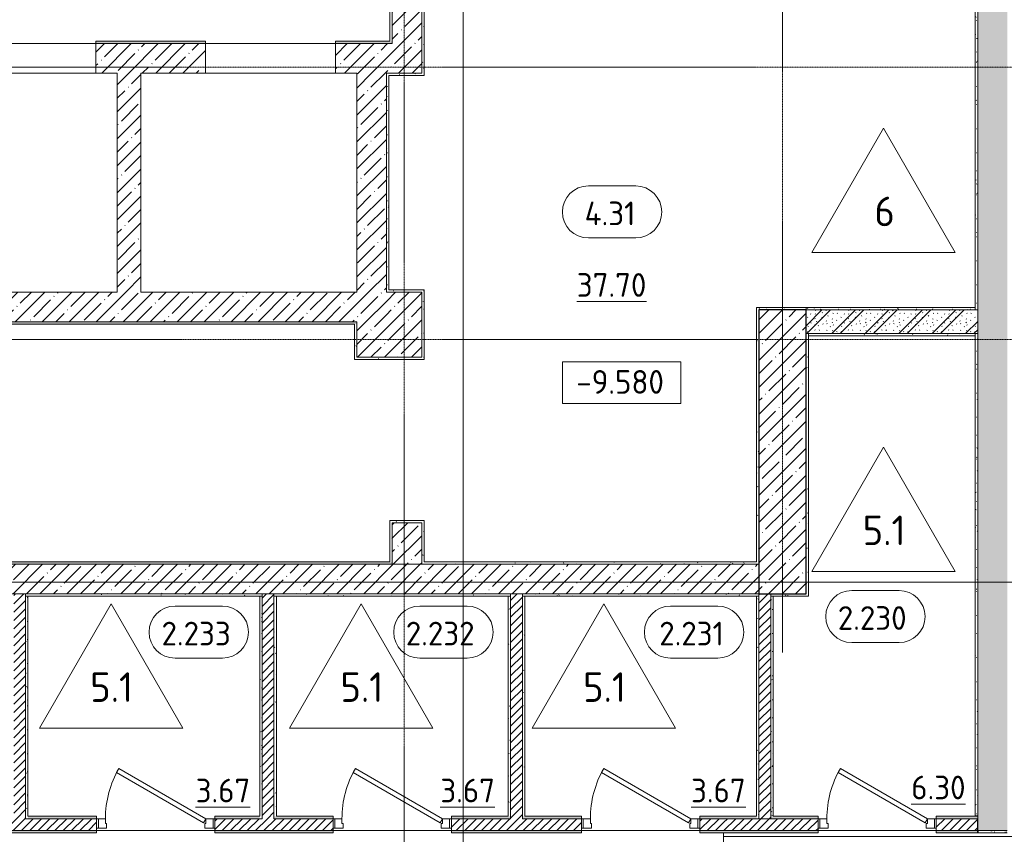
# Model space of a CAD drawing. Header units: millimetres. Extents: x 86102 to 162330, y -10965 to 131946.
# Tile 31 of 53: x 125820 to 134145, y 78568 to 85453. Entities that reach past the tile are written whole.
import ezdxf

# ---------------------------------------------------------------- set-up
doc = ezdxf.new("R2010")
doc.units = ezdxf.units.MM
doc.linetypes.add('4_ Штрихпунктир_ 10 х 2 мм', pattern=[14, 10, -2, 0, -2])
for name, color, linetype, lineweight in [('A-AREA-IDEN', 7, 'Continuous', 5), ('A-DOOR', 7, 'Continuous', 13), ('A-DOOR-FRAM', 7, 'Continuous', 13), ('A-DOOR-OPNG', 7, 'Continuous', 13), ('A-FLOR', 7, 'Continuous', 13), ('A-FLOR-IDEN', 7, 'Continuous', 5), ('A-GENM', 7, 'Continuous', 13), ('A-WALL', 7, 'Continuous', 13), ('A-WALL-PATT', 7, 'Continuous', 13), ('G-ANNO-DIMS', 7, 'Continuous', 5), ('I-WALL', 7, 'Continuous', 13), ('S-COLS', 7, 'Continuous', 25), ('S-GRID', 7, 'Continuous', 5)]:
    doc.layers.add(name, color=color, linetype=linetype, lineweight=lineweight)
doc.styles.add('GOST Common_2', font='GOST_Common.ttf', dxfattribs={"height": 200})
doc.styles.add('GOST Common_3', font='GOST_Common.ttf', dxfattribs={"height": 250})
pattern_1 = [(0, (0, 0), (203.2, 50.8), [3.353, -149.047, 3.353, -149.047, -812.8]), (0, (0, 0), (203.2, 50.8), [-304.8, 3.353, -301.447, 3.353, -149.047, -355.6]), (0, (0, 0), (203.2, 50.8), [-762, 3.353, -98.247, 3.353, -250.647]), (120, (76.2, 25.4), (-145.59409, 150.576362), [3.353, -149.047, 3.353, -149.047, -812.8]), (120, (76.2, 25.4), (-145.59409, 150.576362), [-304.8, 3.353, -301.447, 3.353, -149.047, -355.6]), (120, (76.2, 25.4), (-145.59409, 150.576362), [-762, 3.353, -98.247, 3.353, -250.647]), (240, (101.6, 127), (-57.60591, -201.376362), [3.353, -149.047, 3.353, -149.047, -812.8]), (240, (101.6, 127), (-57.60591, -201.376362), [-304.8, 3.353, -301.447, 3.353, -149.047, -355.6]), (240, (101.6, 127), (-57.60591, -201.376362), [-762, 3.353, -98.247, 3.353, -250.647])]
pattern_2 = [(45, (0, 0), (-35.355339, 35.355339), [])]
pattern_3 = [(45, (0, 0), (-114.04925, 114.04925), []), (45, (114.05, 0), (-114.04925, 114.04925), [201.612, -40.322, 3.353, -36.97])]

# ---------------------------------------------------------------- blocks, each defined once
blk = doc.blocks.new('Наметкина 10_РД_АР_П_Отделка_R21_rvt-1--02_Подвал_МП_часть В')
at = {"layer": 'A-WALL-PATT', "lineweight": 5}
h = blk.add_hatch(dxfattribs=at)
h.set_pattern_fill('FP_5', color=256, style=0, pattern_type=2)
h.set_pattern_definition(pattern_1)
h.paths.add_polyline_path([(128970, 85270), (128970, 87930), (128950, 87930), (128950, 85270)])
h = blk.add_hatch(dxfattribs=at)
h.set_pattern_fill('FP_5', color=256, style=0, pattern_type=2)
h.set_pattern_definition(pattern_1)
h.paths.add_polyline_path([(133920, 83000), (133920, 87000), (133900, 87000), (133900, 83000)])
h = blk.add_hatch(dxfattribs=at)
h.set_pattern_fill('FP_5', color=256, style=0, pattern_type=2)
h.set_pattern_definition(pattern_1)
h.paths.add_polyline_path([(129240, 84980), (129240, 85650), (129220, 85650), (129220, 84980)])
h = blk.add_hatch(dxfattribs=at)
h.set_pattern_fill('FP_5', color=256, style=0, pattern_type=2)
h.set_pattern_definition(pattern_1)
h.paths.add_polyline_path([(128970, 85250), (128970, 85270), (128490, 85270), (128490, 85250)])
h.paths.add_polyline_path([(127390, 85250), (127390, 85270), (126465, 85270), (126465, 85250)])
h.paths.add_polyline_path([(124440, 85250), (125365, 85250), (125365, 85270), (124440, 85270)])
h.paths.add_polyline_path([(123340, 85250), (123340, 85270), (122415, 85270), (122415, 85250)])
h.paths.add_polyline_path([(120520, 85250), (121315, 85250), (121315, 85270), (120520, 85270)])
h = blk.add_hatch(dxfattribs=at)
h.set_pattern_fill('FP_5', color=256, style=0, pattern_type=2)
h.set_pattern_definition(pattern_1)
h.paths.add_polyline_path([(129220, 84980), (129220, 85000), (128920, 85000), (128920, 84980), (128940, 84980)])
h = blk.add_hatch(dxfattribs=at)
h.set_pattern_fill('FP_5', color=256, style=0, pattern_type=2)
h.set_pattern_definition(pattern_1)
h.paths.add_polyline_path([(128940, 83150), (128940, 84980), (128920, 84980), (128920, 83150)])
h = blk.add_hatch(dxfattribs=at)
h.set_pattern_fill('FP_5', color=256, style=0, pattern_type=2)
h.set_pattern_definition(pattern_1)
h.paths.add_polyline_path([(129220, 83150), (129240, 83150), (129240, 83170), (128940, 83170), (128940, 83150)])
h = blk.add_hatch(dxfattribs=at)
h.set_pattern_fill('FP_5', color=256, style=0, pattern_type=2)
h.set_pattern_definition(pattern_1)
h.paths.add_polyline_path([(129220, 80850), (129240, 80850), (129240, 81200), (129220, 81200), (129220, 80999.6)])
h.paths.add_polyline_path([(129240, 82580), (129240, 83150), (129220, 83150), (129220, 82580)])
h = blk.add_hatch(dxfattribs=at)
h.set_pattern_fill('FP_5', color=256, style=0, pattern_type=2)
h.set_pattern_definition(pattern_1)
h.paths.add_polyline_path([(132470, 83000), (132470, 83020), (132050, 83020), (132050, 83000), (132070, 83000)])
h = blk.add_hatch(dxfattribs=at)
h.set_pattern_fill('FP_5', color=256, style=0, pattern_type=2)
h.set_pattern_definition(pattern_1)
h.paths.add_polyline_path([(133900, 83000), (133900, 83020), (132470, 83020), (132470, 83000), (133659.2, 83000)])
h = blk.add_hatch(dxfattribs=at)
h.set_pattern_fill('FP_5', color=256, style=0, pattern_type=2)
h.set_pattern_definition(pattern_1)
h.paths.add_polyline_path([(132070, 80870), (132070, 83000), (132050, 83000), (132050, 80870)])
h = blk.add_hatch(dxfattribs=at)
h.set_pattern_fill('FP_5', color=256, style=0, pattern_type=2)
h.set_pattern_definition(pattern_1)
h.paths.add_polyline_path([(128650, 82880), (128670, 82880), (128670, 82900), (120865, 82900), (120865, 82880), (127480.9, 82880)])
h = blk.add_hatch(dxfattribs=at)
h.set_pattern_fill('FP_5', color=256, style=0, pattern_type=2)
h.set_pattern_definition(pattern_1)
h.paths.add_polyline_path([(128670, 82580), (128670, 82880), (128650, 82880), (128650, 82580)])
h = blk.add_hatch(dxfattribs=at)
h.set_pattern_fill('FP_5', color=256, style=0, pattern_type=2)
h.set_pattern_definition(pattern_1)
h.paths.add_polyline_path([(132490, 80600), (132490, 82800), (132470, 82800), (132470, 80600)])
h = blk.add_hatch(dxfattribs=at)
h.set_pattern_fill('FP_5', color=256, style=0, pattern_type=2)
h.set_pattern_definition(pattern_1)
h.paths.add_polyline_path([(133900, 82780), (133900, 82800), (132490, 82800), (132490, 82780), (133659.2, 82780)])
h = blk.add_hatch(dxfattribs=at)
h.set_pattern_fill('FP_5', color=256, style=0, pattern_type=2)
h.set_pattern_definition(pattern_1)
h.paths.add_polyline_path([(133920, 78720), (133920, 82800), (133900, 82800), (133900, 78720)])
h = blk.add_hatch(dxfattribs=at)
h.set_pattern_fill('FP_5', color=256, style=0, pattern_type=2)
h.set_pattern_definition(pattern_1)
h.paths.add_polyline_path([(129220, 82580), (129220, 82600), (128670, 82600), (128670, 82580)])
h = blk.add_hatch(dxfattribs=at)
h.set_pattern_fill('FP_5', color=256, style=0, pattern_type=2)
h.set_pattern_definition(pattern_1)
h.paths.add_polyline_path([(129220, 81200), (129240, 81200), (129240, 81220), (128950, 81220), (128950, 81200), (128970, 81200)])
h = blk.add_hatch(dxfattribs=at)
h.set_pattern_fill('FP_5', color=256, style=0, pattern_type=2)
h.set_pattern_definition(pattern_1)
h.paths.add_polyline_path([(128970, 80870), (128970, 81200), (128950, 81200), (128950, 80870)])
h = blk.add_hatch(dxfattribs=at)
h.set_pattern_fill('FP_5', color=256, style=0, pattern_type=2)
h.set_pattern_definition(pattern_1)
h.paths.add_polyline_path([(128970, 80850), (128970, 80870), (122465, 80870), (122465, 80850), (127480.9, 80850)])
h = blk.add_hatch(dxfattribs=at)
h.set_pattern_fill('FP_5', color=256, style=0, pattern_type=2)
h.set_pattern_definition(pattern_1)
h.paths.add_polyline_path([(132070, 80850), (132070, 80870), (129240, 80870), (129240, 80850), (131599.8, 80850)])
h = blk.add_hatch(dxfattribs=at)
h.set_pattern_fill('FP_5', color=256, style=0, pattern_type=2)
h.set_pattern_definition(pattern_1)
h.paths.add_polyline_path([(125870, 80580), (127870, 80580), (127870, 80600), (125870, 80600)])
h = blk.add_hatch(dxfattribs=at)
h.set_pattern_fill('FP_5', color=256, style=0, pattern_type=2)
h.set_pattern_definition(pattern_1)
h.paths.add_polyline_path([(127970, 80580), (129970, 80580), (129970, 80600), (127970, 80600)])
h = blk.add_hatch(dxfattribs=at)
h.set_pattern_fill('FP_5', color=256, style=0, pattern_type=2)
h.set_pattern_definition(pattern_1)
h.paths.add_polyline_path([(130070, 80580), (132070, 80580), (132070, 80600), (130070, 80600)])
h = blk.add_hatch(dxfattribs=at)
h.set_pattern_fill('FP_5', color=256, style=0, pattern_type=2)
h.set_pattern_definition(pattern_1)
h.paths.add_polyline_path([(132170, 80580), (132490, 80580), (132490, 80600), (132170, 80600)])
h = blk.add_hatch(dxfattribs=at)
h.set_pattern_fill('FP_5', color=256, style=0, pattern_type=2)
h.set_pattern_definition(pattern_1)
h.paths.add_polyline_path([(125890, 78700), (125890, 80580), (125870, 80580), (125870, 78700)])
h = blk.add_hatch(dxfattribs=at)
h.set_pattern_fill('FP_5', color=256, style=0, pattern_type=2)
h.set_pattern_definition(pattern_1)
h.paths.add_polyline_path([(127870, 78700), (127870, 80580), (127850, 80580), (127850, 78700)])
h = blk.add_hatch(dxfattribs=at)
h.set_pattern_fill('FP_5', color=256, style=0, pattern_type=2)
h.set_pattern_definition(pattern_1)
h.paths.add_polyline_path([(127990, 78720), (127990, 80580), (127970, 80580), (127970, 78720)])
h = blk.add_hatch(dxfattribs=at)
h.set_pattern_fill('FP_5', color=256, style=0, pattern_type=2)
h.set_pattern_definition(pattern_1)
h.paths.add_polyline_path([(129970, 78720), (129970, 80580), (129950, 80580), (129950, 78720)])
h = blk.add_hatch(dxfattribs=at)
h.set_pattern_fill('FP_5', color=256, style=0, pattern_type=2)
h.set_pattern_definition(pattern_1)
h.paths.add_polyline_path([(130090, 78720), (130090, 80580), (130070, 80580), (130070, 78720)])
h = blk.add_hatch(dxfattribs=at)
h.set_pattern_fill('FP_5', color=256, style=0, pattern_type=2)
h.set_pattern_definition(pattern_1)
h.paths.add_polyline_path([(132070, 78700), (132070, 80580), (132050, 80580), (132050, 78700)])
h = blk.add_hatch(dxfattribs=at)
h.set_pattern_fill('FP_5', color=256, style=0, pattern_type=2)
h.set_pattern_definition(pattern_1)
h.paths.add_polyline_path([(132190, 78720), (132190, 80580), (132170, 80580), (132170, 78720)])
h = blk.add_hatch(dxfattribs=at)
h.set_pattern_fill('FP_5', color=256, style=0, pattern_type=2)
h.set_pattern_definition(pattern_1)
h.paths.add_polyline_path([(120865, 78700), (121095, 78700), (121095, 78720), (120865, 78720), (120865, 78714.3)])
h.paths.add_polyline_path([(127850, 78700), (127850, 78720), (127470, 78720), (127470, 78700), (127480.9, 78700)])
h.paths.add_polyline_path([(133920, 78700), (133920, 78720), (133570, 78720), (133570, 78700), (133900, 78700)])
h.paths.add_polyline_path([(128470, 78700), (128470, 78720), (127970, 78720), (127970, 78700)])
h.paths.add_polyline_path([(122095, 78700), (123670, 78700), (123670, 78720), (122095, 78720), (122095, 78714.3)])
h.paths.add_polyline_path([(129470, 78700), (129970, 78700), (129970, 78720), (129470, 78720), (129470, 78714.3)])
h.paths.add_polyline_path([(124470, 78700), (124470, 78720), (123790, 78720), (123790, 78700)])
h.paths.add_polyline_path([(125470, 78700), (125750, 78700), (125750, 78720), (125470, 78720), (125470, 78714.3)])
h.paths.add_polyline_path([(131570, 78700), (132050, 78700), (132050, 78720), (131570, 78720), (131570, 78714.3)])
h.paths.add_polyline_path([(130570, 78700), (130570, 78720), (130070, 78720), (130070, 78700)])
h.paths.add_polyline_path([(126470, 78700), (126470, 78720), (125890, 78720), (125890, 78700)])
h.paths.add_polyline_path([(132570, 78700), (132570, 78720), (132170, 78720), (132170, 78700)])
h = blk.add_hatch(dxfattribs=at)
h.set_pattern_fill('FP_5', color=256, style=0, pattern_type=2)
h.set_pattern_definition(pattern_1)
h.paths.add_polyline_path([(128470, 78580), (128470, 78600), (127470, 78600), (127470, 78580), (127480.9, 78580)])
h.paths.add_polyline_path([(120845, 78580), (121095, 78580), (121095, 78600), (120845, 78600)])
h.paths.add_polyline_path([(133920, 78580), (133920, 78600), (133570, 78600), (133570, 78580), (133659.2, 78580)])
h.paths.add_polyline_path([(122095, 78580), (124470, 78580), (124470, 78600), (122095, 78600)])
h.paths.add_polyline_path([(131599.8, 78580), (132570, 78580), (132570, 78600), (131570, 78600), (131570, 78580)])
h.paths.add_polyline_path([(125470, 78580), (126470, 78580), (126470, 78600), (125470, 78600)])
h.paths.add_polyline_path([(129540.4, 78580), (130570, 78580), (130570, 78600), (129470, 78600), (129470, 78580)])
h = blk.add_hatch(dxfattribs=at)
h.set_pattern_fill('FP_5', color=256, style=0, pattern_type=2)
h.set_pattern_definition(pattern_1)
h.paths.add_polyline_path([(134170, 78580), (134170, 78600), (133920, 78600), (133920, 78580)])
at = {"layer": 'A-WALL'}
for p, q in [((128950, 87930), (128950, 85270)), ((128970, 85270), (128970, 87930)), ((133900, 87000), (133900, 83000)), ((133920, 83000), (133920, 87000)), ((129220, 85650), (129220, 85000)), ((129240, 84980), (129240, 85650)), ((127390, 85270), (126465, 85270)), ((126465, 85270), (126465, 85250)), ((126465, 85250), (127390, 85250)), ((127390, 85250), (127390, 85270)), ((128950, 85270), (128490, 85270)), ((128490, 85270), (128490, 85250)), ((128490, 85250), (128970, 85250)), ((128970, 85250), (128970, 85270)), ((129220, 85000), (128920, 85000)), ((128920, 85000), (128920, 84980)), ((128920, 84980), (128920, 83150)), ((128940, 84980), (129220, 84980)), ((128940, 83170), (128940, 84980)), ((129220, 84980), (129240, 84980)), ((129240, 83170), (128940, 83170)), ((129240, 83150), (129240, 83170)), ((128920, 83150), (128940, 83150)), ((128940, 83150), (129220, 83150)), ((129220, 83150), (129220, 82600)), ((129240, 82580), (129240, 83150)), ((132470, 83020), (132050, 83020)), ((132050, 83020), (132050, 83000)), ((132470, 83000), (132470, 83020)), ((133900, 83020), (132470, 83020)), ((132470, 83020), (132470, 83000)), ((133900, 83000), (133900, 83020)), ((132050, 83000), (132050, 80870)), ((132070, 80870), (132070, 83000)), ((132070, 83000), (132470, 83000)), ((132470, 83000), (133900, 83000)), ((133900, 83000), (133920, 83000)), ((128670, 82900), (120865, 82900)), ((120865, 82880), (128650, 82880)), ((128650, 82880), (128650, 82580)), ((128670, 82880), (128670, 82900)), ((128670, 82600), (128670, 82880)), ((132470, 82800), (132470, 80600)), ((132490, 82800), (132470, 82800)), ((132490, 80600), (132490, 82800)), ((133900, 82800), (132490, 82800)), ((132490, 82800), (132490, 82780)), ((132490, 82780), (133900, 82780)), ((133920, 82800), (133900, 82800)), ((133900, 82800), (133900, 78720)), ((133900, 82780), (133900, 82800)), ((133920, 78720), (133920, 82800)), ((129220, 82600), (128670, 82600)), ((128650, 82580), (128670, 82580)), ((128670, 82580), (129220, 82580)), ((129220, 82580), (129240, 82580)), ((129240, 81220), (128950, 81220)), ((128950, 81220), (128950, 81200)), ((128950, 81200), (128950, 80870)), ((128970, 81200), (129220, 81200)), ((128970, 80870), (128970, 81200)), ((129220, 81200), (129220, 80850)), ((129240, 81200), (129240, 81220)), ((129240, 80870), (129240, 81200)), ((128950, 80870), (122465, 80870)), ((122465, 80850), (128970, 80850)), ((128970, 80850), (128970, 80870)), ((129220, 80850), (129240, 80850)), ((132050, 80870), (129240, 80870)), ((129240, 80850), (132070, 80850)), ((132070, 80850), (132070, 80870)), ((127870, 80600), (125870, 80600)), ((125870, 80600), (125870, 80580)), ((127870, 80580), (127870, 80600)), ((129970, 80600), (127970, 80600)), ((127970, 80600), (127970, 80580)), ((129970, 80580), (129970, 80600)), ((132070, 80600), (130070, 80600)), ((130070, 80600), (130070, 80580)), ((132070, 80580), (132070, 80600)), ((132470, 80600), (132170, 80600)), ((132170, 80600), (132170, 80580)), ((132490, 80580), (132490, 80600)), ((125870, 80580), (125870, 78700)), ((125890, 80580), (125870, 80580)), ((125870, 80580), (127870, 80580)), ((125890, 78720), (125890, 80580)), ((127870, 80580), (127850, 80580)), ((127850, 80580), (127850, 78720)), ((127870, 78700), (127870, 80580)), ((127970, 80580), (127970, 78720)), ((127990, 80580), (127970, 80580)), ((127970, 80580), (129970, 80580)), ((127990, 78720), (127990, 80580)), ((129970, 80580), (129950, 80580)), ((129950, 80580), (129950, 78720)), ((129970, 78720), (129970, 80580)), ((130070, 80580), (130070, 78720)), ((130090, 80580), (130070, 80580)), ((130070, 80580), (132070, 80580)), ((130090, 78720), (130090, 80580)), ((132070, 80580), (132050, 80580)), ((132050, 80580), (132050, 78720)), ((132070, 78700), (132070, 80580)), ((132170, 80580), (132170, 78720)), ((132190, 80580), (132170, 80580)), ((132170, 80580), (132490, 80580)), ((132190, 78720), (132190, 80580)), ((125870, 78700), (125890, 78700)), ((126470, 78720), (125890, 78720)), ((125890, 78700), (126470, 78700)), ((126470, 78700), (126470, 78720)), ((127850, 78720), (127470, 78720)), ((127470, 78720), (127470, 78700)), ((127470, 78700), (127850, 78700)), ((127850, 78700), (127870, 78700)), ((127970, 78720), (127970, 78700)), ((127970, 78700), (128470, 78700)), ((128470, 78720), (127990, 78720)), ((128470, 78700), (128470, 78720)), ((129950, 78720), (129470, 78720)), ((129470, 78720), (129470, 78700)), ((129470, 78700), (129970, 78700)), ((129970, 78700), (129970, 78720)), ((130070, 78720), (130070, 78700)), ((130070, 78700), (130570, 78700)), ((130570, 78720), (130090, 78720)), ((130570, 78700), (130570, 78720)), ((132050, 78720), (131570, 78720)), ((131570, 78720), (131570, 78700)), ((131570, 78700), (132050, 78700)), ((132050, 78700), (132070, 78700)), ((132170, 78720), (132170, 78700)), ((132170, 78700), (132570, 78700)), ((132570, 78720), (132190, 78720)), ((132570, 78700), (132570, 78720)), ((133900, 78720), (133570, 78720)), ((133570, 78720), (133570, 78700)), ((133570, 78700), (133900, 78700)), ((133900, 78700), (133920, 78700)), ((133920, 78700), (133920, 78720)), ((126470, 78600), (125470, 78600)), ((126470, 78580), (126470, 78600)), ((128470, 78600), (127470, 78600)), ((127470, 78600), (127470, 78580)), ((128470, 78580), (128470, 78600)), ((130570, 78600), (129470, 78600)), ((129470, 78600), (129470, 78580)), ((130570, 78580), (130570, 78600)), ((132570, 78600), (131570, 78600)), ((131570, 78600), (131570, 78580)), ((132570, 78580), (132570, 78600)), ((133920, 78600), (133570, 78600)), ((133570, 78600), (133570, 78580)), ((134170, 78600), (133920, 78600)), ((125470, 78580), (126470, 78580)), ((127470, 78580), (128470, 78580)), ((129470, 78580), (130570, 78580)), ((131570, 78580), (132570, 78580)), ((133570, 78580), (133920, 78580)), ((133920, 78580), (134170, 78580))]:
    blk.add_line(p, q, dxfattribs=at)
at = {"layer": 'A-WALL', "lineweight": 25}
for p, q in [((133920, 78720), (133900, 78720)), ((133920, 78580), (133920, 78600)), ((133920, 78600), (133920, 78580))]:
    blk.add_line(p, q, dxfattribs=at)
blk = doc.blocks.new('АР_Дверь однопольная - 1000х2100h_850__Кладовая-4711845--02_Подвал_МП_часть В')
at = {"layer": 'A-DOOR'}
for p, q in [((-311.1, 475), (-331.1, 440.4)), ((-331.1, 440.4), (405, 15.4)), ((425, 50), (-311.1, 475)), ((405, 15.4), (425, 50))]:
    blk.add_line(p, q, dxfattribs=at)
at = {"layer": 'A-DOOR', "lineweight": 5}
blk.add_arc((425, 50), 850, 150, 180, dxfattribs=at)
at = {"layer": 'A-DOOR-FRAM'}
for p, q in [((-485, 50), (-500, 50)), ((-425, 50), (-485, 50)), ((-485, 50), (-485, -30)), ((-425, 10), (-425, 50)), ((-415, 10), (-425, 10)), ((-415, -30), (-415, 10)), ((425, 10), (415, 10)), ((415, 10), (415, -30)), ((485, 50), (425, 50)), ((425, 50), (425, 10)), ((485, -30), (485, 50)), ((485, 50), (500, 50)), ((-485, -30), (-500, -30)), ((-485, -30), (-415, -30)), ((415, -30), (485, -30)), ((485, -30), (500, -30))]:
    blk.add_line(p, q, dxfattribs=at)
blk = doc.blocks.new('КР-Проем - Настраиваемый-4846183--02_Подвал_МП_часть В')
at = {"layer": 'A-DOOR-OPNG'}
for p, q in [((-550, 125), (550, 125)), ((-550, -125), (550, -125))]:
    blk.add_line(p, q, dxfattribs=at)
blk = doc.blocks.new('АР-Заполнение деф_ шва - Д_ш__Пристенный-4427260--02_Подвал_МП_часть В')
at = {"layer": 'A-GENM'}
for p, q in [((800, 25), (1800, 25)), ((3150, 25), (4150, 25)), ((0, -25), (4400, -25))]:
    blk.add_line(p, q, dxfattribs=at)
blk = doc.blocks.new('Марка помещения _Номер_ - 2 мм-68851--02_Подвал_МП_часть В')
at = {"layer": 'A-AREA-IDEN'}
for p, q in [((-2.027, 2.21), (1.973, 2.21)), ((-2.027, -2.19), (1.973, -2.19))]:
    blk.add_line(p, q, dxfattribs=at)
for centre, start, end in [((-2.027, 0.01), 90, 270), ((1.973, 0.01), 270, 90)]:
    blk.add_arc(centre, 2.2, start, end, dxfattribs=at)
blk = doc.blocks.new('Высотные отметки - Frame_2-749557--02_Подвал_МП_часть В')
at = {"layer": 'G-ANNO-DIMS'}
for p, q in [((-5, 3.5), (-5, 0)), ((5, 3.5), (-5, 3.5)), ((5, 0), (5, 3.5)), ((-5, 0), (5, 0))]:
    blk.add_line(p, q, dxfattribs=at)
blk = doc.blocks.new('Марка полов - Марка полов-4106608--02_Подвал_МП_часть В')
at = {"layer": 'A-FLOR-IDEN'}
for p, q in [((0, 7), (-6.062, -3.5)), ((6.062, -3.5), (0, 7)), ((-6.062, -3.5), (6.062, -3.5))]:
    blk.add_line(p, q, dxfattribs=at)

msp = doc.modelspace()

# ---------------------------------------------------------------- hatches: boundary and pattern name
at = {"layer": 'A-WALL-PATT', "lineweight": 5}
h = msp.add_hatch(dxfattribs=at)
h.set_pattern_fill('FP_3', color=256, style=0, pattern_type=2)
h.set_pattern_definition(pattern_3)
h.paths.add_polyline_path([(134170, 78600), (134170, 99399.850441), (133920, 99399.850441), (133920, 78600)])
h = msp.add_hatch(dxfattribs=at)
h.set_pattern_fill('FP_3', color=256, style=0, pattern_type=2)
h.set_pattern_definition(pattern_3)
h.paths.add_polyline_path([(128970, 85000), (129220, 85000), (129220, 91000), (128970, 91000), (128970, 85250)])
h = msp.add_hatch(dxfattribs=at)
h.set_pattern_fill('FP_3', color=256, style=0, pattern_type=2)
h.set_pattern_definition(pattern_3)
h.paths.add_polyline_path([(128970, 85000), (128970, 85250), (128490, 85250), (128490, 85000), (128920, 85000)])
h.paths.add_polyline_path([(120770, 85000), (121315, 85000), (121315, 85250), (120770, 85250)])
h.paths.add_polyline_path([(125365, 85000), (125365, 85250), (124440, 85250), (124440, 85000), (124820, 85000)])
h.paths.add_polyline_path([(126645, 85000), (127390, 85000), (127390, 85250), (126465, 85250), (126465, 85000)])
h.paths.add_polyline_path([(123340, 85000), (123340, 85250), (122415, 85250), (122415, 85000), (122795, 85000)])
h = msp.add_hatch(dxfattribs=at)
h.set_pattern_fill('FP_3', color=256, style=0, pattern_type=2)
h.set_pattern_definition(pattern_3)
h.paths.add_polyline_path([(126845, 83150), (126845, 85000), (126645, 85000), (126645, 83150)])
h = msp.add_hatch(dxfattribs=at)
h.set_pattern_fill('FP_3', color=256, style=0, pattern_type=2)
h.set_pattern_definition(pattern_3)
h.paths.add_polyline_path([(128920, 83150), (128920, 85000), (128670, 85000), (128670, 83150)])
h = msp.add_hatch(dxfattribs=at)
h.set_pattern_fill('FP_3', color=256, style=0, pattern_type=2)
h.set_pattern_definition(pattern_3)
h.paths.add_polyline_path([(128920, 82900), (128920, 83150), (120770, 83150), (120770, 82900), (128670, 82900)])
h = msp.add_hatch(dxfattribs=at)
h.set_pattern_fill('FP_3', color=256, style=0, pattern_type=2)
h.set_pattern_definition(pattern_3)
h.paths.add_polyline_path([(128670, 82600), (129220, 82600), (129220, 83150), (128920, 83150), (128920, 82900), (128670, 82900)])
h = msp.add_hatch(dxfattribs=at)
h.set_pattern_fill('FP_1', color=256, style=0, pattern_type=2)
h.set_pattern_definition([(135, (150.28, 188.64), (-282.8427, 3e-14), [5, -395]), (135, (174.9, 237.36), (-282.8427, 3e-14), [5, -395]), (135, (211.96, 236.53), (-282.8427, 3e-14), [5, -395]), (135, (114.96, 223.96), (-282.8427, 3e-14), [5, -395]), (135, (77.54, 223.96), (-282.8427, 3e-14), [5, -395]), (135, (57.44, 184.52), (-282.8427, 3e-14), [5, -395]), (135, (66.21, 142.9), (-282.8427, 3e-14), [5, -395]), (135, (107.33, 161), (-282.8427, 3e-14), [5, -395]), (135, (99.08, 130.94), (-282.8427, 3e-14), [5, -395]), (135, (22.6, 136.46), (-282.8427, 3e-14), [5, -395]), (135, (21.16, 168.08), (-282.8427, 3e-14), [5, -395]), (135, (46.13, 96.12), (-282.8427, 3e-14), [5, -395]), (135, (3.54, 74.6), (-282.8427, 3e-14), [5, -395]), (135, (40.3, 47.56), (-282.8427, 3e-14), [5, -395]), (135, (39.77, 18.47), (-282.8427, 3e-14), [5, -395]), (135, (76.94, 37.28), (-282.8427, 3e-14), [5, -395]), (135, (114.18, 62.4), (-282.8427, 3e-14), [5, -395]), (135, (139.87, 90.2), (-282.8427, 3e-14), [5, -395]), (135, (141.44, 15.82), (-282.8427, 3e-14), [5, -395]), (135, (188.69, 26.73), (-282.8427, 3e-14), [5, -395]), (135, (176.14, 51.36), (-282.8427, 3e-14), [5, -395]), (135, (177.03, 0), (-282.8427, 3e-14), [5, -395]), (135, (276.61, 8.22), (-282.8427, 3e-14), [5, -395]), (135, (271.19, 31.72), (-282.8427, 3e-14), [5, -395]), (135, (268.29, 119.65), (-282.8427, 3e-14), [5, -395]), (135, (237.92, 101.95), (-282.8427, 3e-14), [5, -395]), (135, (237.92, 158.27), (-282.8427, 3e-14), [5, -395]), (135, (260.4, 204.35), (-282.8427, 3e-14), [5, -395]), (135, (275.54, 235.4), (-282.8427, 3e-14), [5, -395]), (135, (117.62, 268.96), (-282.8427, 3e-14), [5, -395]), (135, (203.62, 273.83), (-282.8427, 3e-14), [5, -395]), (135, (47.24, 279.3), (-282.8427, 3e-14), [5, -395]), (135, (23.2, 266.16), (-282.8427, 3e-14), [5, -395]), (135, (42.78, 232.52), (-282.8427, 3e-14), [5, -395]), (135, (177.76, 90.57), (-282.8427, 3e-14), [5, -395]), (135, (181.12, 121.8), (-282.8427, 3e-14), [5, -395]), (135, (206.73, 172.06), (-282.8427, 3e-14), [5, -395]), (135, (143.14, 136.62), (-282.8427, 3e-14), [5, -395]), (135, (211.51, 131.86), (-282.8427, 3e-14), [5, -395]), (135, (81.47, 95.1), (-282.8427, 3e-14), [5, -395]), (135, (235.13, 60.46), (-282.8427, 3e-14), [5, -395]), (135, (242.24, 4.89), (-282.8427, 3e-14), [5, -395]), (45, (0, 106.07), (-282.8427, 0), []), (45, (106.07, 0), (-282.8427, 0), []), (45, (176.78, 0), (-282.8427, 0), []), (45, (0, 176.78), (-282.8427, 0), [])])
h.paths.add_polyline_path([(133920, 82800), (133920, 83000), (132470, 83000), (132470, 82800), (133659.189148, 82800)])
h = msp.add_hatch(dxfattribs=at)
h.set_pattern_fill('FP_3', color=256, style=0, pattern_type=2)
h.set_pattern_definition(pattern_3)
h.paths.add_polyline_path([(129220, 80850), (129220, 81200), (128970, 81200), (128970, 80850)])
h = msp.add_hatch(dxfattribs=at)
h.set_pattern_fill('FP_3', color=256, style=0, pattern_type=2)
h.set_pattern_definition(pattern_3)
h.paths.add_polyline_path([(131599.769943, 80600), (132070, 80600), (132070, 80850), (122445, 80850), (122445, 80600), (129540.350738, 80600)])
h = msp.add_hatch(dxfattribs=at)
h.set_pattern_fill('FP_2', color=256, style=0, pattern_type=2)
h.set_pattern_definition(pattern_2)
h.paths.add_polyline_path([(125870, 78700), (125870, 80600), (125770, 80600), (125770, 78700)])
h = msp.add_hatch(dxfattribs=at)
h.set_pattern_fill('FP_2', color=256, style=0, pattern_type=2)
h.set_pattern_definition(pattern_2)
h.paths.add_polyline_path([(127970, 78700), (127970, 80600), (127870, 80600), (127870, 78700)])
h = msp.add_hatch(dxfattribs=at)
h.set_pattern_fill('FP_2', color=256, style=0, pattern_type=2)
h.set_pattern_definition(pattern_2)
h.paths.add_polyline_path([(130070, 78700), (130070, 80600), (129970, 80600), (129970, 78700)])
h = msp.add_hatch(dxfattribs=at)
h.set_pattern_fill('FP_2', color=256, style=0, pattern_type=2)
h.set_pattern_definition(pattern_2)
h.paths.add_polyline_path([(132170, 78700), (132170, 80600), (132070, 80600), (132070, 78700)])
h = msp.add_hatch(dxfattribs=at)
h.set_pattern_fill('FP_2', color=256, style=0, pattern_type=2)
h.set_pattern_definition(pattern_2)
h.paths.add_polyline_path([(131570, 78600), (131770, 78600), (131770, 78700), (131570, 78700)])
h.paths.add_polyline_path([(130570, 78600), (130570, 78700), (129470, 78700), (129470, 78600), (129540.350738, 78600)])
h.paths.add_polyline_path([(128470, 78600), (128470, 78700), (127470, 78700), (127470, 78600), (127480.931533, 78600)])
h.paths.add_polyline_path([(126470, 78600), (126470, 78700), (125470, 78700), (125470, 78600)])
h.paths.add_polyline_path([(123362.093123, 78600), (124470, 78600), (124470, 78700), (122820, 78700), (122820, 78600)])
h = msp.add_hatch(dxfattribs=at)
h.set_pattern_fill('FP_2', color=256, style=0, pattern_type=2)
h.set_pattern_definition(pattern_2)
h.paths.add_polyline_path([(133659.189148, 78600), (133920, 78600), (133920, 78700), (133570, 78700), (133570, 78600)])
h.paths.add_polyline_path([(132570, 78600), (132570, 78700), (131770, 78700), (131770, 78600)])
at = {"layer": 'S-COLS', "lineweight": 5}
h = msp.add_hatch(dxfattribs=at)
h.set_pattern_fill('FP_3', color=256, style=0, pattern_type=2)
h.set_pattern_definition(pattern_3)
h.paths.add_polyline_path([(132470, 80600), (132470, 83000), (132070, 83000), (132070, 80600)])

# ---------------------------------------------------------------- linework, layer by layer
at = {"layer": 'A-FLOR'}
for p, q in [((125365, 85250), (126465, 85250)), ((127390, 85250), (128490, 85250)), ((127470, 78600), (126470, 78600)), ((129470, 78600), (128470, 78600)), ((131570, 78600), (130570, 78600)), ((132570, 78600), (133570, 78600)), ((131770, 77370), (131770, 78580))]:
    msp.add_line(p, q, dxfattribs=at)
at = {"layer": 'A-WALL'}
for p, q in [((133920, 99399.850441), (133920, 78700)), ((129220, 85000), (129220, 91000)), ((128970, 87950), (128970, 85250)), ((127390, 85250), (126465, 85250)), ((126465, 85250), (126465, 85000)), ((127390, 85000), (127390, 85250)), ((128970, 85250), (128490, 85250)), ((128490, 85250), (128490, 85000)), ((126465, 85000), (126645, 85000)), ((126645, 85000), (126645, 83150)), ((126845, 83150), (126845, 85000)), ((126845, 85000), (127390, 85000)), ((128490, 85000), (128670, 85000)), ((128670, 85000), (128670, 83150)), ((128920, 85000), (129220, 85000)), ((128920, 83150), (128920, 85000)), ((126645, 83150), (124820, 83150)), ((128670, 83150), (126845, 83150)), ((129220, 83150), (128920, 83150)), ((129220, 82600), (129220, 83150)), ((120520, 82900), (128670, 82900)), ((128670, 82900), (128670, 82600)), ((128670, 82600), (129220, 82600)), ((128970, 81200), (128970, 80850)), ((129220, 81200), (128970, 81200)), ((129220, 80850), (129220, 81200)), ((132070, 80850), (122445, 80850)), ((132070, 80600), (132070, 80850)), ((122445, 80600), (132070, 80600)), ((133920, 78600), (134170, 78600))]:
    msp.add_line(p, q, dxfattribs=at)
at = {"layer": 'A-WALL', "lineweight": 25}
msp.add_line((133920, 78600), (133920, 78700), dxfattribs=at)
at = {"layer": 'I-WALL'}
for p, q in [((133920, 83000), (132470, 83000)), ((132470, 83000), (132470, 82800)), ((132470, 82800), (133920, 82800)), ((125870, 80600), (125770, 80600)), ((125870, 78700), (125870, 80600)), ((127870, 80600), (127870, 78700)), ((127970, 80600), (127870, 80600)), ((127970, 78700), (127970, 80600)), ((129970, 80600), (129970, 78700)), ((130070, 80600), (129970, 80600)), ((130070, 78700), (130070, 80600)), ((132070, 80600), (132070, 78700)), ((132170, 80600), (132070, 80600)), ((132170, 78700), (132170, 80600)), ((126470, 78700), (125870, 78700)), ((126470, 78600), (126470, 78700)), ((127870, 78700), (127470, 78700)), ((127470, 78700), (127470, 78600)), ((128470, 78700), (127970, 78700)), ((128470, 78600), (128470, 78700)), ((129970, 78700), (129470, 78700)), ((129470, 78700), (129470, 78600)), ((130570, 78700), (130070, 78700)), ((130570, 78600), (130570, 78700)), ((132570, 78700), (131570, 78700)), ((131570, 78700), (131570, 78600)), ((132570, 78600), (132570, 78700)), ((133920, 78700), (133570, 78700)), ((133570, 78700), (133570, 78600)), ((125470, 78600), (126470, 78600)), ((127470, 78600), (128470, 78600)), ((129470, 78600), (130570, 78600)), ((131570, 78600), (132570, 78600)), ((133570, 78600), (133920, 78600))]:
    msp.add_line(p, q, dxfattribs=at)
at = {"layer": 'S-COLS'}
for p, q in [((132070, 83000), (132070, 80600)), ((132470, 83000), (132070, 83000)), ((132470, 80600), (132470, 83000)), ((132070, 80600), (132470, 80600))]:
    msp.add_line(p, q, dxfattribs=at)
at = {"layer": 'S-GRID', "linetype": '4_ Штрихпунктир_ 10 х 2 мм'}
for p, q in [((129570, 55871.201096), (129570, 129350.409613)), ((129570, 56890.207756), (129570, 128388.42805)), ((132270, 80104.964717), (132270, 128388.42805)), ((129070, 59297.815604), (129070, 127887.424733)), ((151984.481863, 85050), (87806.844828, 85050)), ((151984.481863, 82750), (87806.844828, 82750)), ((153438.734659, 80700), (87806.844828, 80700)), ((151984.481863, 80700), (87806.844828, 80700))]:
    msp.add_line(p, q, dxfattribs=at)

# ---------------------------------------------------------------- block references
at = {"lineweight": 5}
msp.add_blockref('Наметкина 10_РД_АР_П_Отделка_R21_rvt-1--02_Подвал_МП_часть В', (0, 0), dxfattribs=at)
at = {"layer": 'A-AREA-IDEN', "xscale": 99.99999999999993, "yscale": 99.99999999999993, "zscale": 99.99999999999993}
for p in [(130831.083436, 83826.745354), (133057.6916, 80407.171421), (127336.30516, 80275.65294), (129405.022461, 80275.65294), (131524.796418, 80275.65294)]:
    msp.add_blockref('Марка помещения _Номер_ - 2 мм-68851--02_Подвал_МП_часть В', p, dxfattribs=at)
at = {"layer": 'A-DOOR'}
for name, p in [('КР-Проем - Настраиваемый-4846183--02_Подвал_МП_часть В', (125915, 85125)), ('КР-Проем - Настраиваемый-4846183--02_Подвал_МП_часть В', (127940, 85125)), ('АР_Дверь однопольная - 1000х2100h_850__Кладовая-4711845--02_Подвал_МП_часть В', (126970, 78650)), ('АР_Дверь однопольная - 1000х2100h_850__Кладовая-4711845--02_Подвал_МП_часть В', (128970, 78650)), ('АР_Дверь однопольная - 1000х2100h_850__Кладовая-4711845--02_Подвал_МП_часть В', (131070, 78650)), ('АР_Дверь однопольная - 1000х2100h_850__Кладовая-4711845--02_Подвал_МП_часть В', (133070, 78650))]:
    msp.add_blockref(name, p, dxfattribs=at)
at = {"layer": 'A-FLOR-IDEN', "xscale": 99.99999999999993, "yscale": 99.99999999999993, "zscale": 99.99999999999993}
for p in [(133123.539267, 83835.411455), (133123.539267, 81139.719343), (126592.378581, 79814.690057), (128707.859875, 79814.690057), (130759.628911, 79814.690057)]:
    msp.add_blockref('Марка полов - Марка полов-4106608--02_Подвал_МП_часть В', p, dxfattribs=at)
at = {"layer": 'A-GENM'}
msp.add_blockref('АР-Заполнение деф_ шва - Д_ш__Пристенный-4427260--02_Подвал_МП_часть В', (131770, 78575), dxfattribs=at)
at = {"layer": 'G-ANNO-DIMS', "xscale": 99.99999999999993, "yscale": 99.99999999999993, "zscale": 99.99999999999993}
msp.add_blockref('Высотные отметки - Frame_2-749557--02_Подвал_МП_часть В', (130908.742014, 82210), dxfattribs=at)

# ---------------------------------------------------------------- texts
at = {"layer": 'A-AREA-IDEN', "char_height": 200, "attachment_point": 1, "style": 'GOST Common_2'}
for s, insert, width in [('4.31', (130596.569239, 83915.488536), 561.18125), ('\\L37.70', (130530.184546, 83310.715347), 769.62), ('2.230', (132737.177403, 80495.914603), 769.62), ('2.233', (127019.290964, 80364.396122), 761.603125), ('2.232', (129084.508265, 80364.396122), 769.62), ('2.231', (131227.282222, 80364.396122), 713.501875), ('\\L3.67', (127307.636411, 79037.857164), 593.24875), ('\\L3.67', (129376.353712, 79037.857164), 593.24875), ('\\L3.67', (131496.127669, 79037.857164), 593.24875), ('\\L6.30', (133357.919859, 79063.403849), 593.24875)]:
    msp.add_mtext(s, dxfattribs=dict(at, insert=insert, width=width))
at = {"layer": 'A-FLOR-IDEN', "char_height": 250, "attachment_point": 1, "style": 'GOST Common_3'}
for s, insert, width in [('\\fGOST Common|b0|i0|c204|p34|;6', (133046.662984, 83957.473127), 216.455625), ('5.1', (132947.162984, 81261.781015), 456.961875), ('5.1', (126416.002298, 79936.751729), 456.961875), ('5.1', (128531.483592, 79936.751729), 456.961875), ('5.1', (130583.252628, 79936.751729), 456.961875)]:
    msp.add_mtext(s, dxfattribs=dict(at, insert=insert, width=width))
at = {"layer": 'G-ANNO-DIMS', "insert": (130526.585487, 82491.365661), "char_height": 200, "width": 917.17566319, "attachment_point": 1, "line_spacing_factor": 1.022761, "style": 'GOST Common_2'}
msp.add_mtext('-9.580', dxfattribs=at)

doc.saveas('drawing.dxf')
